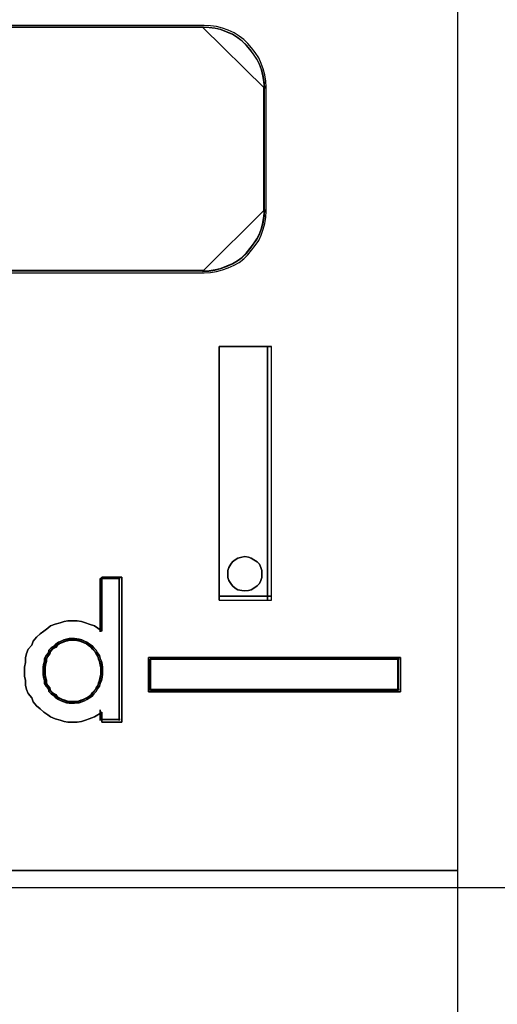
# Model space of a CAD drawing. Header units: millimetres. Extents: x 203 to 3426, y 719 to 2381.
# Tile 85 of 185: x 2556.459 to 2557.273, y 1112.89 to 1114.57. Entities that reach past the tile are written whole.
import ezdxf

# ---------------------------------------------------------------- set-up
doc = ezdxf.new("R2010")
doc.units = ezdxf.units.MM
doc.layers.add('45', color=7, linetype='Continuous')
doc.layers.add('E_Legrand_obudowy', color=7, linetype='Continuous')

# ---------------------------------------------------------------- blocks, each defined once
blk = doc.blocks.new('XL3 160 wnękowa 6x24M')
at = {"layer": 'E_Legrand_obudowy'}
blk.add_lwpolyline([(-215.641, -325.091), (215.545, -325.091), (215.545, -370.033), (-215.641, -370.033), (-215.641, -325.091)], dxfattribs=at)
blk = doc.blocks.new('L435')
at = {"layer": '45', "color": 7}
for points in [[(0, 41.502), (18.01, 41.502), (18.01, 41.502), (18.01, -41.502), (18.01, -41.502), (0, -41.502), (0, -41.502), (0, 41.502), (0, 41.502)], [(0.004, 41.498), (18.006, 41.498), (18.006, -41.496), (0.004, -41.496), (0.004, 41.498)], [(14.079, -18.037), (14.079, -13.853), (14.079, -18.037)], [(14.079, -13.853), (14.942, -13.853), (14.079, -13.853)], [(14.079, -18.037), (14.942, -18.037), (14.942, -13.853), (14.079, -13.853), (14.079, -18.037)], [(14.878, -18.037), (14.878, -13.853), (14.878, -18.037)], [(14.785, -17.601), (14.785, -17.548), (14.765, -17.496), (14.745, -17.443), (14.706, -17.404), (14.653, -17.371), (14.607, -17.344), (14.56, -17.325), (14.501, -17.318), (14.455, -17.325), (14.389, -17.344), (14.343, -17.371), (14.297, -17.404), (14.27, -17.443), (14.237, -17.496), (14.224, -17.548), (14.224, -17.601), (14.224, -17.66), (14.237, -17.713), (14.27, -17.759), (14.297, -17.798), (14.343, -17.838), (14.389, -17.864), (14.455, -17.877), (14.501, -17.884), (14.56, -17.877), (14.607, -17.864), (14.653, -17.838), (14.706, -17.798), (14.745, -17.759), (14.765, -17.713), (14.785, -17.66), (14.785, -17.601)], [(14.501, -17.318), (14.56, -17.325), (14.607, -17.344), (14.653, -17.371), (14.706, -17.404), (14.745, -17.443), (14.765, -17.496), (14.785, -17.548), (14.785, -17.601), (14.785, -17.66), (14.765, -17.713), (14.745, -17.759), (14.706, -17.798), (14.653, -17.838), (14.607, -17.864), (14.56, -17.877), (14.501, -17.884), (14.455, -17.877), (14.389, -17.864), (14.343, -17.838), (14.297, -17.798), (14.27, -17.759), (14.237, -17.713), (14.224, -17.66), (14.224, -17.601), (14.224, -17.548), (14.237, -17.496), (14.27, -17.443), (14.297, -17.404), (14.343, -17.371), (14.389, -17.344), (14.455, -17.325), (14.501, -17.318)], [(12.472, -17.658), (12.472, -20.047), (12.144, -20.047), (12.144, -19.885), (12.077, -19.927), (12.022, -19.963), (11.937, -19.993), (11.876, -20.017), (11.81, -20.035), (11.737, -20.047), (11.652, -20.047), (11.585, -20.047), (11.524, -20.035), (11.457, -20.017), (11.378, -19.993), (11.299, -19.963), (11.257, -19.927), (11.19, -19.885), (11.129, -19.831), (11.069, -19.777), (11.014, -19.716), (10.99, -19.65), (10.929, -19.578), (10.905, -19.512), (10.886, -19.44), (10.886, -19.362), (10.868, -19.29), (10.868, -19.212), (10.868, -19.14), (10.886, -19.062), (10.886, -18.99), (10.905, -18.918), (10.929, -18.846), (10.99, -18.78), (11.014, -18.714), (11.069, -18.648), (11.129, -18.594), (11.19, -18.546), (11.257, -18.498), (11.299, -18.462), (11.378, -18.432), (11.457, -18.408), (11.524, -18.39), (11.585, -18.378), (11.652, -18.378), (11.737, -18.378), (11.81, -18.39), (11.876, -18.408), (11.937, -18.432), (12.022, -18.462), (12.077, -18.498), (12.144, -18.546), (12.144, -17.658), (12.472, -17.658)], [(11.014, -18.714), (10.99, -18.78), (10.929, -18.846), (10.905, -18.918), (10.886, -18.99), (10.886, -19.062), (10.868, -19.14), (10.868, -19.212), (10.868, -19.29), (10.886, -19.362), (10.886, -19.44), (10.905, -19.512), (10.929, -19.578), (10.99, -19.65), (11.014, -19.716), (11.069, -19.777), (11.129, -19.831), (11.19, -19.885), (11.257, -19.927), (11.299, -19.963), (11.378, -19.993), (11.457, -20.017), (11.524, -20.035), (11.585, -20.047), (11.652, -20.047), (11.737, -20.047), (11.81, -20.035), (11.876, -20.017), (11.937, -19.993), (12.022, -19.963), (12.077, -19.927), (12.144, -19.885), (12.144, -20.047), (12.472, -20.047), (12.472, -17.658), (12.144, -17.658), (12.144, -18.546), (12.077, -18.498), (12.022, -18.462), (11.937, -18.432), (11.876, -18.408), (11.81, -18.39), (11.737, -18.378), (11.652, -18.378), (11.585, -18.378), (11.524, -18.39), (11.457, -18.408), (11.378, -18.432), (11.299, -18.462), (11.257, -18.498), (11.19, -18.546), (11.129, -18.594), (11.069, -18.648), (11.014, -18.714)], [(12.117, -17.681), (12.117, -18.561), (12.117, -17.681)], [(12.117, -17.681), (12.448, -17.681), (12.117, -17.681)], [(12.432, -17.681), (12.432, -20.023), (12.432, -17.681)], [(14.079, -17.972), (14.942, -17.972), (14.079, -17.972)], [(12.156, -19.201), (12.156, -19.146), (12.15, -19.096), (12.138, -19.04), (12.119, -18.996), (12.106, -18.947), (12.075, -18.903), (12.05, -18.86), (12.013, -18.822), (11.988, -18.791), (11.944, -18.76), (11.9, -18.729), (11.857, -18.711), (11.813, -18.692), (11.769, -18.679), (11.694, -18.667), (11.651, -18.667), (11.607, -18.667), (11.563, -18.679), (11.52, -18.692), (11.476, -18.711), (11.432, -18.729), (11.389, -18.76), (11.364, -18.791), (11.307, -18.822), (11.27, -18.86), (11.264, -18.903), (11.226, -18.947), (11.201, -18.996), (11.201, -19.04), (11.183, -19.096), (11.176, -19.146), (11.176, -19.201), (11.176, -19.257), (11.183, -19.307), (11.201, -19.363), (11.201, -19.413), (11.226, -19.456), (11.264, -19.5), (11.27, -19.543), (11.307, -19.581), (11.364, -19.618), (11.389, -19.649), (11.432, -19.674), (11.476, -19.699), (11.52, -19.711), (11.563, -19.73), (11.607, -19.736), (11.651, -19.736), (11.694, -19.736), (11.769, -19.73), (11.813, -19.711), (11.857, -19.699), (11.9, -19.674), (11.944, -19.649), (11.988, -19.618), (12.013, -19.581), (12.05, -19.543), (12.075, -19.5), (12.106, -19.456), (12.119, -19.413), (12.138, -19.363), (12.15, -19.307), (12.156, -19.257), (12.156, -19.201)], [(11.651, -18.667), (11.694, -18.667), (11.769, -18.679), (11.813, -18.692), (11.857, -18.711), (11.9, -18.729), (11.944, -18.76), (11.988, -18.791), (12.013, -18.822), (12.05, -18.86), (12.075, -18.903), (12.106, -18.947), (12.119, -18.996), (12.138, -19.04), (12.15, -19.096), (12.156, -19.146), (12.156, -19.201), (12.156, -19.257), (12.15, -19.307), (12.138, -19.363), (12.119, -19.413), (12.106, -19.456), (12.075, -19.5), (12.05, -19.543), (12.013, -19.581), (11.988, -19.618), (11.944, -19.649), (11.9, -19.674), (11.857, -19.699), (11.813, -19.711), (11.769, -19.73), (11.694, -19.736), (11.651, -19.736), (11.607, -19.736), (11.563, -19.73), (11.52, -19.711), (11.476, -19.699), (11.432, -19.674), (11.389, -19.649), (11.364, -19.618), (11.307, -19.581), (11.27, -19.543), (11.264, -19.5), (11.226, -19.456), (11.201, -19.413), (11.201, -19.363), (11.183, -19.307), (11.176, -19.257), (11.176, -19.201), (11.176, -19.146), (11.183, -19.096), (11.201, -19.04), (11.201, -18.996), (11.226, -18.947), (11.264, -18.903), (11.27, -18.86), (11.307, -18.822), (11.364, -18.791), (11.389, -18.76), (11.432, -18.729), (11.476, -18.711), (11.52, -18.692), (11.563, -18.679), (11.607, -18.667), (11.651, -18.667)], [(11.9, -18.729), (11.944, -18.76), (11.988, -18.791), (12.013, -18.822), (12.05, -18.86), (12.075, -18.903), (12.106, -18.947), (12.119, -18.996), (12.138, -19.04), (12.15, -19.096), (12.156, -19.146), (12.156, -19.201), (12.156, -19.257), (12.15, -19.307), (12.138, -19.363), (12.119, -19.413), (12.106, -19.456), (12.075, -19.5), (12.05, -19.543), (12.013, -19.581), (11.988, -19.618), (11.944, -19.649), (11.9, -19.674), (11.857, -19.699), (11.813, -19.711), (11.769, -19.73), (11.694, -19.736), (11.651, -19.736), (11.607, -19.736), (11.563, -19.73), (11.52, -19.711), (11.476, -19.699), (11.432, -19.674), (11.389, -19.649), (11.364, -19.618), (11.307, -19.581), (11.27, -19.543), (11.264, -19.5), (11.226, -19.456), (11.201, -19.413), (11.201, -19.363), (11.183, -19.307), (11.176, -19.257), (11.176, -19.201), (11.176, -19.146), (11.183, -19.096), (11.201, -19.04), (11.201, -18.996), (11.226, -18.947), (11.264, -18.903), (11.27, -18.86), (11.307, -18.822), (11.364, -18.791), (11.389, -18.76), (11.432, -18.729), (11.476, -18.711), (11.52, -18.692), (11.563, -18.679), (11.607, -18.667), (11.651, -18.667), (11.694, -18.667), (11.769, -18.679), (11.813, -18.692), (11.857, -18.711), (11.9, -18.729)], [(11.652, -19.713), (11.693, -19.713), (11.764, -19.707), (11.806, -19.689), (11.848, -19.677), (11.889, -19.653), (11.931, -19.629), (11.973, -19.6), (11.996, -19.564), (12.032, -19.528), (12.056, -19.487), (12.086, -19.445), (12.097, -19.404), (12.115, -19.356), (12.127, -19.302), (12.133, -19.255), (12.133, -19.201), (12.133, -19.148), (12.127, -19.1), (12.115, -19.047), (12.097, -19.005), (12.086, -18.958), (12.056, -18.916), (12.032, -18.875), (11.996, -18.839), (11.973, -18.809), (11.931, -18.78), (11.889, -18.75), (11.848, -18.732), (11.806, -18.714), (11.764, -18.702), (11.693, -18.69), (11.652, -18.69), (11.61, -18.69), (11.568, -18.702), (11.527, -18.714), (11.485, -18.732), (11.443, -18.75), (11.402, -18.78), (11.378, -18.809), (11.325, -18.839), (11.289, -18.875), (11.283, -18.916), (11.247, -18.958), (11.223, -19.005), (11.223, -19.047), (11.206, -19.1), (11.2, -19.148), (11.2, -19.201), (11.2, -19.255), (11.206, -19.302), (11.223, -19.356), (11.223, -19.404), (11.247, -19.445), (11.283, -19.487), (11.289, -19.528), (11.325, -19.564), (11.378, -19.6), (11.402, -19.629), (11.443, -19.653), (11.485, -19.677), (11.527, -19.689), (11.568, -19.707), (11.61, -19.713), (11.652, -19.713)], [(12.126, -19.202), (12.126, -19.15), (12.12, -19.103), (12.108, -19.05), (12.091, -19.009), (12.079, -18.963), (12.05, -18.922), (12.027, -18.881), (11.992, -18.846), (11.968, -18.816), (11.927, -18.787), (11.886, -18.758), (11.845, -18.74), (11.805, -18.723), (11.764, -18.711), (11.694, -18.699), (11.653, -18.699), (11.612, -18.699), (11.571, -18.711), (11.53, -18.723), (11.489, -18.74), (11.448, -18.758), (11.407, -18.787), (11.384, -18.816), (11.331, -18.846), (11.296, -18.881), (11.29, -18.922), (11.255, -18.963), (11.232, -19.009), (11.232, -19.05), (11.214, -19.103), (11.209, -19.15), (11.209, -19.202), (11.209, -19.255), (11.214, -19.302), (11.232, -19.354), (11.232, -19.401), (11.255, -19.442), (11.29, -19.483), (11.296, -19.524), (11.331, -19.559), (11.384, -19.594), (11.407, -19.623), (11.448, -19.647), (11.489, -19.67), (11.53, -19.682), (11.571, -19.699), (11.612, -19.705), (11.653, -19.705), (11.694, -19.705), (11.764, -19.699), (11.805, -19.682), (11.845, -19.67), (11.886, -19.647), (11.927, -19.623), (11.968, -19.594), (11.992, -19.559), (12.027, -19.524), (12.05, -19.483), (12.079, -19.442), (12.091, -19.401), (12.108, -19.354), (12.12, -19.302), (12.126, -19.255), (12.126, -19.202)], [(12.916, -18.983), (17.067, -18.983), (17.067, -19.549), (12.916, -19.549), (12.916, -18.983)], [(12.117, -19.847), (12.117, -20.023), (12.117, -19.847)], [(12.117, -20.005), (12.448, -20.005), (12.117, -20.005)], [(0, -22.493), (18.01, -22.493), (0, -22.493)]]:
    blk.add_lwpolyline(points, close=True, dxfattribs=at)
at = {"layer": '45', "color": 3}
for points in [[(13.821, -8.581), (3.773, -8.581), (13.821, -8.581)], [(14.831, -9.598), (14.825, -9.497), (14.808, -9.395), (14.784, -9.294), (14.748, -9.205), (14.707, -9.116), (14.647, -9.027), (14.588, -8.95), (14.529, -8.878), (14.457, -8.813), (14.38, -8.753), (14.297, -8.7), (14.202, -8.658), (14.107, -8.623), (14.006, -8.599), (13.906, -8.587), (13.805, -8.581), (14.831, -9.598)], [(14.813, -11.608), (14.813, -9.581), (14.813, -11.608)], [(13.805, -12.614), (13.906, -12.608), (14.006, -12.59), (14.107, -12.566), (14.202, -12.53), (14.297, -12.489), (14.38, -12.441), (14.457, -12.382), (14.529, -12.316), (14.588, -12.239), (14.647, -12.162), (14.707, -12.079), (14.748, -11.99), (14.784, -11.895), (14.808, -11.799), (14.825, -11.698), (14.831, -11.591), (13.805, -12.614)], [(13.821, -12.596), (3.773, -12.596), (13.821, -12.596)]]:
    blk.add_lwpolyline(points, close=True, dxfattribs=at)
for points in [[(9.839, -12.637), (13.834, -12.637), (13.934, -12.631), (14.034, -12.613), (14.135, -12.589), (14.229, -12.554), (14.324, -12.512), (14.406, -12.465), (14.483, -12.405), (14.554, -12.34), (14.613, -12.263), (14.672, -12.186), (14.731, -12.103), (14.772, -12.013), (14.807, -11.918), (14.831, -11.823), (14.849, -11.722), (14.855, -11.616), (14.855, -9.573), (14.849, -9.472), (14.831, -9.371), (14.807, -9.27), (14.772, -9.181), (14.731, -9.092), (14.672, -9.003), (14.613, -8.926), (14.554, -8.854), (14.483, -8.789), (14.406, -8.73), (14.324, -8.676), (14.229, -8.635), (14.135, -8.599), (14.034, -8.575), (13.934, -8.563), (13.834, -8.558), (9.839, -8.558)], [(9.86, -12.605), (13.814, -12.605), (13.913, -12.599), (14.012, -12.581), (14.112, -12.558), (14.205, -12.523), (14.299, -12.482), (14.38, -12.435), (14.456, -12.377), (14.526, -12.312), (14.585, -12.236), (14.643, -12.16), (14.702, -12.078), (14.742, -11.991), (14.777, -11.897), (14.801, -11.804), (14.818, -11.704), (14.824, -11.599), (14.824, -9.588), (14.818, -9.488), (14.801, -9.389), (14.777, -9.29), (14.742, -9.202), (14.702, -9.114), (14.643, -9.027), (14.585, -8.951), (14.526, -8.88), (14.456, -8.816), (14.38, -8.758), (14.299, -8.705), (14.205, -8.664), (14.112, -8.629), (14.012, -8.606), (13.913, -8.594), (13.814, -8.588), (9.86, -8.588)]]:
    blk.add_lwpolyline(points, dxfattribs=at)
at = {"layer": '45', "color": 1}
for points in [[(11.651, -18.667), (11.694, -18.667), (11.769, -18.679), (11.813, -18.692), (11.857, -18.711), (11.9, -18.729), (11.944, -18.76), (11.988, -18.791), (12.013, -18.822), (12.05, -18.86), (12.075, -18.903), (12.106, -18.947), (12.119, -18.996), (12.138, -19.04), (12.15, -19.096), (12.156, -19.146), (12.156, -19.201), (12.156, -19.257), (12.15, -19.307), (12.138, -19.363), (12.119, -19.413), (12.106, -19.456), (12.075, -19.5), (12.05, -19.543), (12.013, -19.581), (11.988, -19.618), (11.944, -19.649), (11.9, -19.674), (11.857, -19.699), (11.813, -19.711), (11.769, -19.73), (11.694, -19.736), (11.651, -19.736), (11.607, -19.736), (11.563, -19.73), (11.52, -19.711), (11.476, -19.699), (11.432, -19.674), (11.389, -19.649), (11.364, -19.618), (11.307, -19.581), (11.27, -19.543), (11.264, -19.5), (11.226, -19.456), (11.201, -19.413), (11.201, -19.363), (11.183, -19.307), (11.176, -19.257), (11.176, -19.201), (11.176, -19.146), (11.183, -19.096), (11.201, -19.04), (11.201, -18.996), (11.226, -18.947), (11.264, -18.903), (11.27, -18.86), (11.307, -18.822), (11.364, -18.791), (11.389, -18.76), (11.432, -18.729), (11.476, -18.711), (11.52, -18.692), (11.563, -18.679), (11.607, -18.667), (11.651, -18.667)], [(17.067, -18.983), (12.916, -18.983), (12.916, -19.549), (17.067, -19.549), (17.067, -18.983)], [(12.939, -19.007), (17.044, -19.007), (12.939, -19.007)], [(12.939, -19.007), (12.939, -19.526), (12.939, -19.007)], [(17.037, -19.014), (12.948, -19.014), (12.948, -19.519), (17.037, -19.519), (17.037, -19.014)], [(17.026, -19.526), (17.026, -19.007), (17.026, -19.526)], [(12.939, -19.51), (17.044, -19.51), (12.939, -19.51)]]:
    blk.add_lwpolyline(points, close=True, dxfattribs=at)
blk = doc.blocks.new('G$CCC6CD2FA')
at = {"linetype": 'Continuous', "xscale": 0.103478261, "yscale": 0.103478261, "zscale": 0.103478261}
blk.add_blockref('L435', (-94.9923, 43.7581), dxfattribs=at)
at = {"layer": 'E_Legrand_obudowy', "color": 67, "true_color": 0x727430, "xscale": 0.1, "yscale": 0.1, "zscale": 0.1}
blk.add_blockref('XL3 160 wnękowa 6x24M', (-112.1857, 78.4038), dxfattribs=at)

msp = doc.modelspace()

# ---------------------------------------------------------------- block references
msp.add_blockref('G$CCC6CD2FA', (2650.3343, 1071.6878))

doc.saveas('drawing.dxf')
